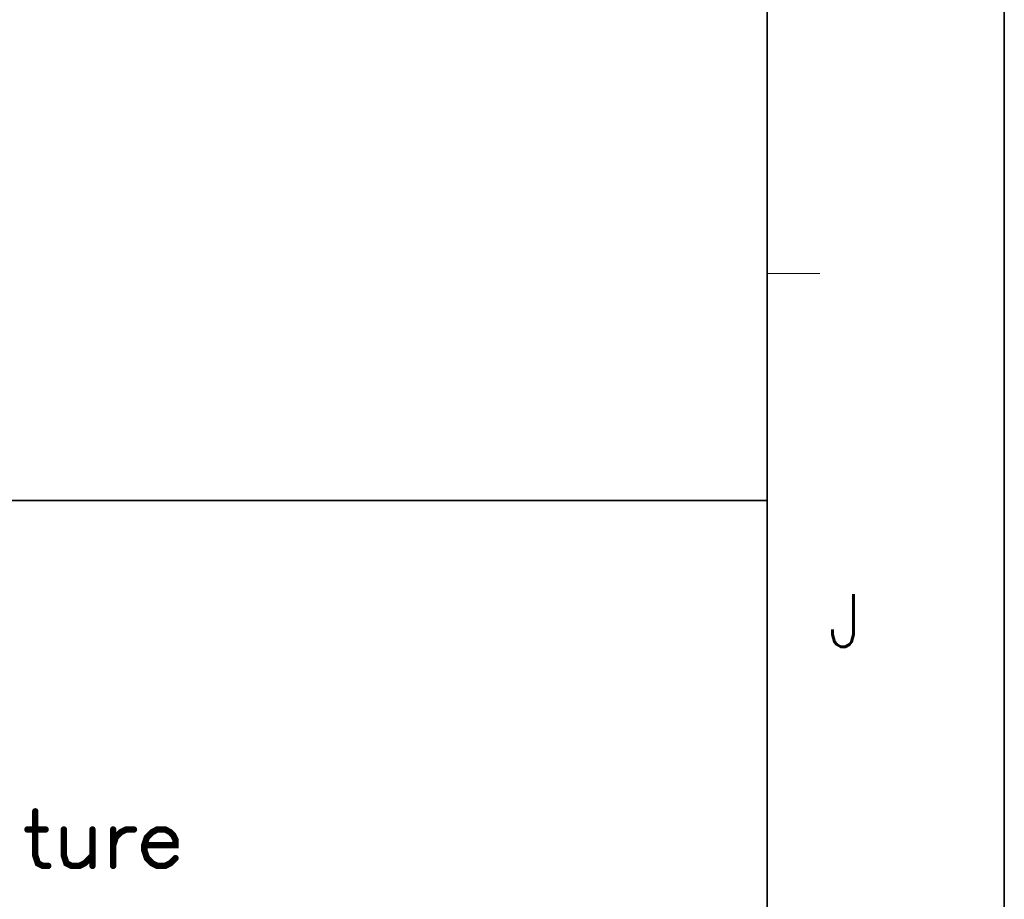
# Model space of a CAD drawing. Header units: millimetres. Extents: x 4497 to 11741, y 5958 to 12619.
# Tile 235 of 256: x 4907 to 4940, y 10682 to 10712. Entities that reach past the tile are written whole.
import ezdxf
from ezdxf.enums import TextEntityAlignment as Align

# ---------------------------------------------------------------- set-up
doc = ezdxf.new("R2010")
doc.units = ezdxf.units.MM
doc.header["$LTSCALE"] = 0.8
doc.layers.get('0').update_dxf_attribs({"linetype": 'CONTINUOUS', "lineweight": 0})
doc.styles.get("Standard").update_dxf_attribs({"font": 'romans.shx', "width": 0.8, "oblique": 5, "bigfont": 'whgtxt.shx'})

# ---------------------------------------------------------------- blocks, each defined once
blk = doc.blocks.new('SMOOTH_0$064516')
at = {"const_width": 0.0323}
blk.add_lwpolyline([(-0.0161, 0, 1), (0.0161, 0, 1)], format="xyb", close=True, dxfattribs=at)
blk = doc.blocks.new('logo')
at = {"color": 7, "const_width": 0.859}
for points in [[(-3389.85, 5311.97), (-3389.85, 5306.03), (-3389.5, 5304.99), (-3388.8, 5304.64), (-3388.11, 5304.64)], [(-3390.9, 5309.53), (-3388.46, 5309.53)], [(-3386.01, 5309.53), (-3386.01, 5306.03), (-3385.67, 5304.99), (-3384.96, 5304.64), (-3383.92, 5304.64), (-3383.22, 5304.99), (-3382.17, 5306.03)], [(-3382.17, 5309.53), (-3382.17, 5304.64)], [(-3379.38, 5307.43), (-3379.04, 5308.48), (-3378.34, 5309.17), (-3377.64, 5309.53), (-3376.59, 5309.53)], [(-3379.38, 5309.53), (-3379.38, 5304.64)], [(-3375.2, 5307.43), (-3371.01, 5307.43), (-3371.01, 5308.13), (-3371.36, 5308.82), (-3371.71, 5309.17), (-3372.41, 5309.53), (-3373.46, 5309.53), (-3374.15, 5309.17), (-3374.85, 5308.48), (-3375.2, 5307.43), (-3375.2, 5306.74), (-3374.85, 5305.69), (-3374.15, 5304.99), (-3373.46, 5304.64), (-3372.41, 5304.64), (-3371.71, 5304.99), (-3371.01, 5305.69)]]:
    blk.add_lwpolyline(points, dxfattribs=at)
at = {"color": 7, "xscale": 13.31, "yscale": 13.31, "zscale": 13.31}
for p in [(-3389.85, 5311.97), (-3390.9, 5309.53), (-3388.46, 5309.53), (-3386.01, 5309.53), (-3382.17, 5309.53), (-3379.38, 5309.53), (-3377.64, 5309.53), (-3376.59, 5309.53), (-3373.46, 5309.53), (-3372.41, 5309.53), (-3379.04, 5308.48), (-3378.34, 5309.17), (-3374.85, 5308.48), (-3374.15, 5309.17), (-3371.71, 5309.17), (-3371.36, 5308.82), (-3371.01, 5308.13), (-3379.38, 5307.43), (-3375.2, 5307.43), (-3375.2, 5307.43), (-3371.01, 5307.43), (-3389.85, 5306.03), (-3386.01, 5306.03), (-3382.17, 5306.03), (-3375.2, 5306.74), (-3374.85, 5305.69), (-3371.01, 5305.69), (-3389.5, 5304.99), (-3388.8, 5304.64), (-3388.11, 5304.64), (-3385.67, 5304.99), (-3384.96, 5304.64), (-3383.92, 5304.64), (-3383.22, 5304.99), (-3382.17, 5304.64), (-3379.38, 5304.64), (-3374.15, 5304.99), (-3373.46, 5304.64), (-3372.41, 5304.64), (-3371.71, 5304.99)]:
    blk.add_blockref('SMOOTH_0$064516', p, dxfattribs=at)

msp = doc.modelspace()

# ---------------------------------------------------------------- linework, layer by layer
at = {"color": 7, "linetype": 'Continuous', "lineweight": 35}
for p, q in [((4931.827, 10632.799), (4931.827, 10914.584)), ((4856.368, 10695.682), (4931.827, 10695.682))]:
    msp.add_line(p, q, dxfattribs=at)
at = {"color": 7, "linetype": 'Continuous'}
for p, q in [((4931.827, 10703.245), (4933.586, 10703.245)), ((4931.827, 10632.799), (4931.827, 10695.682))]:
    msp.add_line(p, q, dxfattribs=at)
at = {"color": 7, "linetype": 'Continuous', "lineweight": 35}
msp.add_lwpolyline([(4519.723, 10922.191), (4519.723, 10625.191), (4939.723, 10625.191), (4939.723, 10922.191)], close=True, dxfattribs=at)

# ---------------------------------------------------------------- block references
at = {"color": 3, "linetype": 'Continuous', "xscale": 0.2477402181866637, "yscale": 0.2477402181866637, "zscale": 0.2477402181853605}
msp.add_blockref('logo', (5747.272, 9369.352), dxfattribs=at)

# ---------------------------------------------------------------- texts
at = {"color": 7, "linetype": 'Continuous', "width": 0.933333}
msp.add_text('J', height=1.759, dxfattribs=at).set_placement((4934.427, 10691.691), align=Align.MIDDLE_CENTER)

doc.saveas('drawing.dxf')
